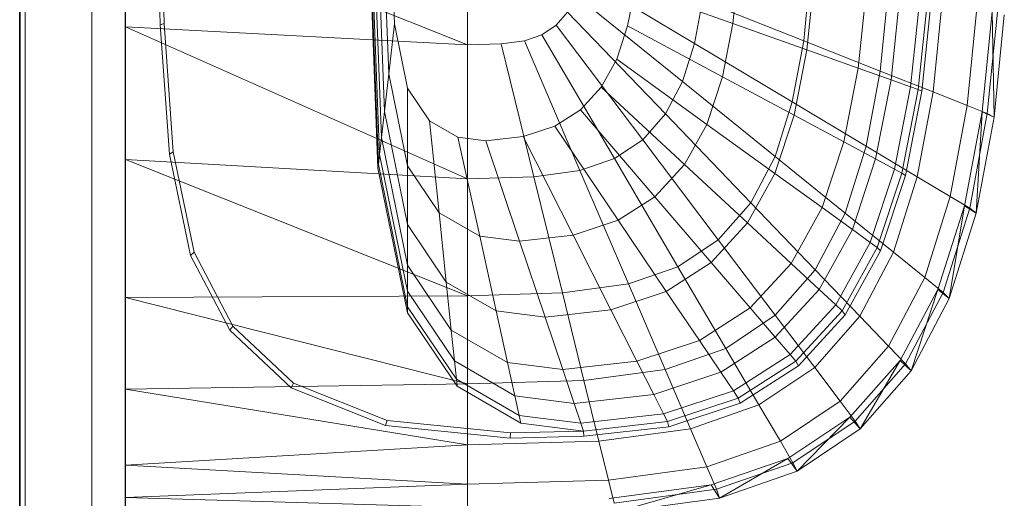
# Model space of a CAD drawing. Header units: metres. Extents: x 391.1 to 427.5, y 12.7 to 28.4.
# Tile 27 of 51: x 404.437 to 404.732, y 26.363 to 26.507. Entities that reach past the tile are written whole.
import ezdxf

# ---------------------------------------------------------------- set-up
doc = ezdxf.new("R2010")
doc.units = ezdxf.units.M
doc.layers.add('01_SUELOS', color=7, linetype='Continuous', lineweight=25, true_color=0x007f00)
for name, color, linetype, lineweight in [('02_MOBILIARIO', 7, 'Continuous', 18), ('A-DETL-____-MBND', 7, 'Continuous', 18), ('A-GENM-____-OTLN', 7, 'Continuous', 18), ('A-WALL-____-MCUT', 7, 'Continuous', 25), ('A-WALL-____-OTLN', 7, 'Continuous', 25)]:
    doc.layers.add(name, color=color, linetype=linetype, lineweight=lineweight)

# ---------------------------------------------------------------- blocks, each defined once
blk = doc.blocks.new('Family - Rentamans P1-154566-04_CLI_AIRE_P1')
at = {"layer": 'A-DETL-____-MBND', "color": 253, "true_color": 0xaaaaaa}
for p, q in [((0, 0.36146), (0, 0.00406)), ((0, 0.18276), (0, 0.14702)), ((0, 0.18276), (0.10273, 0.14157)), ((0.01046, 0.14766), (0.00965, 0.18276)), ((0.01159, 0.14801), (0.01079, 0.18276)), ((0.07584, 0.10456), (0.07287, 0.18276)), ((0.07598, 0.10571), (0.07304, 0.18276)), ((0.07689, 0.11374), (0.07426, 0.18276)), ((0.07778, 0.12158), (0.07545, 0.18276)), ((0.07907, 0.13292), (0.07717, 0.18276)), ((0.08078, 0.14793), (0.07945, 0.18276)), ((0.10273, 0.18276), (0.10273, 0.14157)), ((0.07631, 0.10869), (0.074, 0.1695)), ((0.18425, 0.16511), (0.18245, 0.148)), ((0.17092, 0.14201), (0.13724, 0.16214)), ((0.2057, 0.16248), (0.20373, 0.14283)), ((0.20689, 0.1611), (0.20468, 0.14009)), ((0.15302, 0.15847), (0.15084, 0.14729)), ((0.18245, 0.148), (0.15302, 0.15847)), ((0.22254, 0.15832), (0.22004, 0.13463)), ((0.2267, 0.13374), (0.22913, 0.15787)), ((0.16731, 0.13056), (0.13541, 0.15634)), ((0.1733, 0.15486), (0.17092, 0.14201)), ((0.20373, 0.14283), (0.1733, 0.15486)), ((0.23263, 0.15653), (0.22995, 0.13111)), ((0.23859, 0.15548), (0.2358, 0.12902)), ((0.24088, 0.15507), (0.23806, 0.12822)), ((0.24205, 0.15479), (0.23919, 0.12768)), ((0.24258, 0.12746), (0.24532, 0.15469)), ((0.13282, 0.15143), (0.12937, 0.14751)), ((0.16218, 0.12086), (0.13282, 0.15143)), ((0.25282, 0.12342), (0.25575, 0.15263)), ((0.2573, 0.1215), (0.26035, 0.15166)), ((0.25887, 0.12102), (0.26192, 0.15141)), ((0.26089, 0.11987), (0.26035, 0.15166)), ((0.01159, 0.14801), (0.01046, 0.14766)), ((0.01437, 0.10952), (0.01159, 0.14801)), ((0.08078, 0.14793), (0.07907, 0.13292)), ((0.08473, 0.12861), (0.08078, 0.14793)), ((0.18245, 0.148), (0.17934, 0.13201)), ((0.20468, 0.14009), (0.18245, 0.148)), ((0.26089, 0.11987), (0.26398, 0.15065)), ((0, 0.14702), (0, 0.10722)), ((0.10273, 0.14157), (0, 0.14702)), ((0, 0.14702), (0.10273, 0.10137)), ((0.01327, 0.10879), (0.01046, 0.14766)), ((0.12937, 0.14751), (0.12509, 0.14464)), ((0.15537, 0.1131), (0.12937, 0.14751)), ((0.15084, 0.14729), (0.14756, 0.13732)), ((0.17934, 0.13201), (0.15084, 0.14729)), ((0.11983, 0.14281), (0.11281, 0.14187)), ((0.12509, 0.14464), (0.11983, 0.14281)), ((0.11983, 0.14281), (0.13653, 0.10383)), ((0.14692, 0.10743), (0.12509, 0.14464)), ((0.17092, 0.14201), (0.16731, 0.13056)), ((0.20031, 0.12445), (0.17092, 0.14201)), ((0.20373, 0.14283), (0.20031, 0.12445)), ((0.2267, 0.13374), (0.20373, 0.14283)), ((0.10273, 0.14157), (0.11281, 0.14187)), ((0.10273, 0.14157), (0.10273, 0.10137)), ((0.11281, 0.14187), (0.12264, 0.10196)), ((0.20468, 0.14009), (0.20086, 0.12046)), ((0.22004, 0.13463), (0.20468, 0.14009)), ((0.14756, 0.13732), (0.14288, 0.12888)), ((0.17464, 0.11773), (0.14756, 0.13732)), ((0.22004, 0.13463), (0.21574, 0.11248)), ((0.22995, 0.13111), (0.22004, 0.13463)), ((0.22251, 0.11118), (0.2267, 0.13374)), ((0.24258, 0.12746), (0.2267, 0.13374)), ((0.07907, 0.13292), (0.07778, 0.12158)), ((0.08473, 0.10527), (0.07907, 0.13292)), ((0.16731, 0.13056), (0.16218, 0.12086)), ((0.19515, 0.10805), (0.16731, 0.13056)), ((0.17934, 0.13201), (0.17464, 0.11773)), ((0.20086, 0.12046), (0.17934, 0.13201)), ((0.22995, 0.13111), (0.22533, 0.10733)), ((0.22995, 0.13111), (0.2358, 0.12902)), ((0.09137, 0.11877), (0.08473, 0.12861)), ((0.08473, 0.12861), (0.08473, 0.10527)), ((0.14288, 0.12888), (0.13667, 0.12213)), ((0.16795, 0.10565), (0.14288, 0.12888)), ((0.2358, 0.12902), (0.23099, 0.1043)), ((0.23806, 0.12822), (0.23317, 0.10312)), ((0.23919, 0.12768), (0.23426, 0.10233)), ((0.2358, 0.12902), (0.23806, 0.12822)), ((0.23785, 0.10202), (0.24258, 0.12746)), ((0.23806, 0.12822), (0.23919, 0.12768)), ((0.25282, 0.12342), (0.24258, 0.12746)), ((0.20031, 0.12445), (0.19515, 0.10805)), ((0.22251, 0.11118), (0.20031, 0.12445)), ((0.07778, 0.12158), (0.07689, 0.11374)), ((0.08473, 0.08764), (0.07778, 0.12158)), ((0.13667, 0.12213), (0.12897, 0.11719)), ((0.13667, 0.12213), (0.15906, 0.09599)), ((0.24775, 0.09611), (0.25282, 0.12342)), ((0.25202, 0.0933), (0.2573, 0.1215)), ((0.25887, 0.12102), (0.25282, 0.12342)), ((0.25554, 0.09109), (0.2573, 0.1215)), ((0.2573, 0.1215), (0.26089, 0.11987)), ((0.09989, 0.11385), (0.09137, 0.11877)), ((0.09137, 0.11877), (0.09423, 0.09119)), ((0.16218, 0.12086), (0.15537, 0.1131)), ((0.18781, 0.09417), (0.16218, 0.12086)), ((0.20086, 0.12046), (0.19509, 0.10294)), ((0.21574, 0.11248), (0.20086, 0.12046)), ((0.25359, 0.09261), (0.25887, 0.12102)), ((0.25554, 0.09109), (0.26089, 0.11987)), ((0.26089, 0.11987), (0.25887, 0.12102)), ((0.12897, 0.11719), (0.1195, 0.11406)), ((0.12897, 0.11719), (0.14804, 0.08893)), ((0.17464, 0.11773), (0.16795, 0.10565)), ((0.19509, 0.10294), (0.17464, 0.11773)), ((0.07689, 0.11374), (0.07631, 0.10869)), ((0.08473, 0.07545), (0.07689, 0.11374)), ((0.10826, 0.11279), (0.09989, 0.11385)), ((0.09989, 0.11385), (0.10642, 0.08414)), ((0.1195, 0.11406), (0.10826, 0.11279)), ((0.10826, 0.11279), (0.1184, 0.08263)), ((0.1195, 0.11406), (0.13449, 0.08444)), ((0.15536, 0.1131), (0.14692, 0.10743)), ((0.17806, 0.08308), (0.15536, 0.1131)), ((0.21574, 0.11248), (0.20923, 0.09272)), ((0.22533, 0.10733), (0.21574, 0.11248)), ((0.01437, 0.10952), (0.01327, 0.10879)), ((0.02062, 0.07939), (0.01437, 0.10952)), ((0.21618, 0.09106), (0.22251, 0.11118)), ((0.23785, 0.10202), (0.22251, 0.11118)), ((0, 0.10722), (0, 0.06579)), ((0.10273, 0.10137), (0, 0.10722)), ((0, 0.10722), (0.10273, 0.06628)), ((0.01958, 0.07835), (0.01327, 0.10879)), ((0.07631, 0.10869), (0.07598, 0.1057)), ((0.08473, 0.0676), (0.07631, 0.10869)), ((0.14692, 0.10743), (0.13653, 0.10383)), ((0.14692, 0.10743), (0.16597, 0.07496)), ((0.19515, 0.10805), (0.18781, 0.09417)), ((0.21618, 0.09106), (0.19515, 0.10805)), ((0.22533, 0.10733), (0.21834, 0.08613)), ((0.23099, 0.1043), (0.22533, 0.10733)), ((0.07598, 0.10571), (0.07584, 0.10456)), ((0.08473, 0.06117), (0.07584, 0.10456)), ((0.08473, 0.06296), (0.07598, 0.1057)), ((0.09423, 0.09119), (0.08473, 0.10527)), ((0.08473, 0.10527), (0.08473, 0.08764)), ((0.13653, 0.10383), (0.12264, 0.10196)), ((0.13653, 0.10383), (0.1511, 0.06981)), ((0.16795, 0.10565), (0.15906, 0.09599)), ((0.18688, 0.08811), (0.16795, 0.10565)), ((0.23099, 0.1043), (0.22372, 0.08223)), ((0.23099, 0.10429), (0.23317, 0.10312)), ((0.12264, 0.10196), (0.10273, 0.10137)), ((0.10273, 0.10137), (0.10273, 0.06628)), ((0.12264, 0.10196), (0.13123, 0.06713)), ((0.19509, 0.10294), (0.18688, 0.08811)), ((0.20923, 0.09272), (0.19509, 0.10294)), ((0.23317, 0.10312), (0.2258, 0.08073)), ((0.23426, 0.10233), (0.22681, 0.07971)), ((0.23071, 0.07931), (0.23785, 0.10202)), ((0.23317, 0.10312), (0.23426, 0.10233)), ((0.24775, 0.09611), (0.23785, 0.10202)), ((0.15906, 0.09599), (0.14804, 0.08893)), ((0.15906, 0.09599), (0.17596, 0.07625)), ((0.24008, 0.07174), (0.24775, 0.09611)), ((0.25359, 0.09261), (0.24775, 0.09611)), ((0.18781, 0.09417), (0.17806, 0.08308)), ((0.20717, 0.07402), (0.18781, 0.09417)), ((0.20923, 0.09272), (0.19996, 0.07599)), ((0.21834, 0.08613), (0.20923, 0.09272)), ((0.24405, 0.06815), (0.25202, 0.0933)), ((0.24562, 0.06727), (0.25359, 0.09261)), ((0.24746, 0.06542), (0.25202, 0.0933)), ((0.25202, 0.0933), (0.25554, 0.09109)), ((0.25554, 0.09109), (0.25359, 0.09261)), ((0.10642, 0.08414), (0.09423, 0.09119)), ((0.09423, 0.09119), (0.09638, 0.07036)), ((0.14804, 0.08893), (0.13449, 0.08444)), ((0.14804, 0.08893), (0.16244, 0.06758)), ((0.20717, 0.07402), (0.21618, 0.09106)), ((0.23071, 0.07931), (0.21618, 0.09106)), ((0.24746, 0.06542), (0.25554, 0.09109)), ((0.09638, 0.07036), (0.08473, 0.08764)), ((0.08473, 0.08764), (0.08473, 0.07545)), ((0.18688, 0.08811), (0.17596, 0.07625)), ((0.19996, 0.07599), (0.18688, 0.08811)), ((0.21834, 0.08613), (0.20839, 0.06817)), ((0.22372, 0.08223), (0.21834, 0.08613)), ((0.1184, 0.08263), (0.10642, 0.08414)), ((0.10642, 0.08414), (0.11135, 0.0617)), ((0.13449, 0.08444), (0.1184, 0.08263)), ((0.13449, 0.08444), (0.14581, 0.06207)), ((0.17806, 0.08308), (0.16597, 0.07496)), ((0.19519, 0.0604), (0.17806, 0.08308)), ((0.1184, 0.08263), (0.12606, 0.05985)), ((0.22372, 0.08223), (0.21338, 0.06355)), ((0.2258, 0.08073), (0.2153, 0.06177)), ((0.2258, 0.08073), (0.22372, 0.08223)), ((0.2258, 0.08073), (0.22681, 0.07971)), ((0.02062, 0.07939), (0.01958, 0.07835)), ((0.03136, 0.05592), (0.01958, 0.07835)), ((0.03228, 0.05718), (0.02062, 0.07939)), ((0.22681, 0.07971), (0.21621, 0.06056)), ((0.22054, 0.06009), (0.23071, 0.07931)), ((0.24008, 0.07174), (0.23071, 0.07931)), ((0.09788, 0.05596), (0.08473, 0.07545)), ((0.08473, 0.07545), (0.08473, 0.0676)), ((0.16597, 0.07496), (0.1511, 0.06981)), ((0.17596, 0.07625), (0.16244, 0.06758)), ((0.16597, 0.07496), (0.18036, 0.05043)), ((0.17596, 0.07625), (0.18765, 0.06261)), ((0.19996, 0.07599), (0.18765, 0.06261)), ((0.19519, 0.0604), (0.20717, 0.07402)), ((0.20839, 0.06817), (0.19996, 0.07599)), ((0.22054, 0.06009), (0.20717, 0.07402)), ((0.22917, 0.05111), (0.24008, 0.07174)), ((0.24562, 0.06727), (0.24008, 0.07174)), ((0.11135, 0.0617), (0.09638, 0.07036)), ((0.09638, 0.07036), (0.09788, 0.05596)), ((0.1511, 0.06981), (0.13123, 0.06713)), ((0.1511, 0.06981), (0.1621, 0.04411)), ((0.20839, 0.06817), (0.19518, 0.05382)), ((0.21338, 0.06355), (0.20839, 0.06817)), ((0.2327, 0.04685), (0.24405, 0.06815)), ((0.23596, 0.04368), (0.24405, 0.06815)), ((0.24405, 0.06815), (0.24746, 0.06542)), ((0.10273, 0.06628), (0, 0.06579)), ((0, 0.06579), (0, 0.03818)), ((0, 0.06579), (0.10273, 0.03978)), ((0.08473, 0.06296), (0.08473, 0.0676)), ((0.09884, 0.04668), (0.08473, 0.0676)), ((0.13123, 0.06713), (0.10273, 0.06628)), ((0.10273, 0.06628), (0.10273, 0.03978)), ((0.13123, 0.06713), (0.13772, 0.04082)), ((0.16244, 0.06758), (0.14581, 0.06207)), ((0.16244, 0.06758), (0.17239, 0.05283)), ((0.23426, 0.04581), (0.24562, 0.06727)), ((0.23596, 0.04368), (0.24746, 0.06542)), ((0.24562, 0.06727), (0.24746, 0.06542)), ((0.08473, 0.06117), (0.08473, 0.06296)), ((0.09941, 0.0412), (0.08473, 0.06296)), ((0.18765, 0.06261), (0.17239, 0.05283)), ((0.18765, 0.06261), (0.19518, 0.05382)), ((0.21338, 0.06355), (0.19963, 0.04862)), ((0.2153, 0.06177), (0.21338, 0.06355)), ((0.09963, 0.03908), (0.08473, 0.06117)), ((0.12606, 0.05985), (0.11135, 0.0617)), ((0.11135, 0.0617), (0.11476, 0.0462)), ((0.14581, 0.06207), (0.12606, 0.05985)), ((0.12606, 0.05985), (0.13135, 0.04411)), ((0.14581, 0.06207), (0.15363, 0.04662)), ((0.18036, 0.05043), (0.19519, 0.0604)), ((0.20704, 0.04473), (0.19519, 0.0604)), ((0.2153, 0.06177), (0.20135, 0.04662)), ((0.21621, 0.06056), (0.20212, 0.04526)), ((0.20704, 0.04473), (0.22054, 0.06009)), ((0.21621, 0.06056), (0.2153, 0.06177)), ((0.22917, 0.05111), (0.22054, 0.06009)), ((0.03228, 0.05718), (0.03136, 0.05592)), ((0.05051, 0.04004), (0.03228, 0.05718)), ((0.04977, 0.03861), (0.03136, 0.05592)), ((0.11476, 0.0462), (0.09788, 0.05596)), ((0.09788, 0.05596), (0.09884, 0.04668)), ((0.19518, 0.05382), (0.17881, 0.04332)), ((0.19518, 0.05382), (0.19963, 0.04862)), ((0.17239, 0.05283), (0.15363, 0.04662)), ((0.18036, 0.05043), (0.1621, 0.04411)), ((0.17239, 0.05283), (0.17881, 0.04332)), ((0.18036, 0.05043), (0.1903, 0.03348)), ((0.21467, 0.03462), (0.22917, 0.05111)), ((0.22917, 0.05111), (0.23426, 0.04581)), ((0.19963, 0.04862), (0.1826, 0.0377)), ((0.19963, 0.04862), (0.20135, 0.04662)), ((0.11696, 0.0362), (0.09884, 0.04668)), ((0.09884, 0.04668), (0.09941, 0.0412)), ((0.13135, 0.04411), (0.11476, 0.0462)), ((0.11476, 0.0462), (0.11696, 0.0362)), ((0.15363, 0.04662), (0.13135, 0.04411)), ((0.15363, 0.04662), (0.15867, 0.03665)), ((0.20135, 0.04662), (0.18406, 0.03553)), ((0.20212, 0.04526), (0.18466, 0.03406)), ((0.1903, 0.03348), (0.20704, 0.04473)), ((0.20135, 0.04662), (0.20212, 0.04526)), ((0.20704, 0.04473), (0.21467, 0.03462)), ((0.21762, 0.02983), (0.2327, 0.04685)), ((0.21918, 0.02865), (0.23426, 0.04581)), ((0.22069, 0.0263), (0.2327, 0.04685)), ((0.2327, 0.04685), (0.23596, 0.04368)), ((0.23426, 0.04581), (0.23596, 0.04368)), ((0.13135, 0.04411), (0.13476, 0.03396)), ((0.1621, 0.04411), (0.13772, 0.04082)), ((0.17881, 0.04332), (0.15867, 0.03665)), ((0.1621, 0.04411), (0.16971, 0.02635)), ((0.17881, 0.04332), (0.1826, 0.0377)), ((0.22069, 0.0263), (0.23596, 0.04368)), ((0.10273, 0.03978), (0, 0.03818)), ((0.05051, 0.04004), (0.04977, 0.03861)), ((0.07816, 0.02729), (0.04977, 0.03861)), ((0.07861, 0.02883), (0.05051, 0.04004)), ((0.11825, 0.0303), (0.09941, 0.0412)), ((0.09941, 0.0412), (0.09963, 0.03908)), ((0.11875, 0.02802), (0.09963, 0.03908)), ((0.13772, 0.04082), (0.10273, 0.03978)), ((0.10273, 0.03978), (0.10273, 0.02147)), ((0.13772, 0.04082), (0.1422, 0.02264)), ((0, 0.03818), (0, 0.01543)), ((0, 0.03818), (0.10273, 0.02147)), ((0.13476, 0.03396), (0.11696, 0.0362)), ((0.11696, 0.0362), (0.11825, 0.0303)), ((0.15867, 0.03665), (0.13476, 0.03396)), ((0.15867, 0.03665), (0.16165, 0.03076)), ((0.1826, 0.0377), (0.16165, 0.03076)), ((0.18406, 0.03553), (0.1628, 0.0285)), ((0.1826, 0.0377), (0.18406, 0.03553)), ((0.18406, 0.03553), (0.18466, 0.03406)), ((0.13476, 0.03396), (0.13678, 0.02796)), ((0.18466, 0.03406), (0.16318, 0.02695)), ((0.16971, 0.02635), (0.1903, 0.03348)), ((0.1903, 0.03348), (0.19671, 0.02256)), ((0.19671, 0.02256), (0.21467, 0.03462)), ((0.21467, 0.03462), (0.21918, 0.02865)), ((0.13678, 0.02796), (0.11825, 0.0303)), ((0.11825, 0.0303), (0.11875, 0.02802)), ((0.16165, 0.03076), (0.13678, 0.02796)), ((0.16165, 0.03076), (0.1628, 0.0285)), ((0.19894, 0.01737), (0.21762, 0.02983)), ((0.20176, 0.01359), (0.21762, 0.02983)), ((0.21762, 0.02983), (0.22069, 0.0263)), ((0.07861, 0.02883), (0.07816, 0.02729)), ((0.11557, 0.02353), (0.07816, 0.02729)), ((0.11566, 0.02511), (0.07861, 0.02883)), ((0.13755, 0.02565), (0.11875, 0.02802)), ((0.13678, 0.02796), (0.13755, 0.02565)), ((0.1628, 0.0285), (0.13755, 0.02565)), ((0.16318, 0.02695), (0.13769, 0.02408)), ((0.1628, 0.0285), (0.16318, 0.02695)), ((0.2005, 0.0161), (0.21918, 0.02865)), ((0.21918, 0.02865), (0.22069, 0.0263)), ((0.11566, 0.02511), (0.11557, 0.02353)), ((0.13769, 0.02408), (0.11557, 0.02353)), ((0.13755, 0.02565), (0.11566, 0.02511)), ((0.13755, 0.02565), (0.13769, 0.02408)), ((0.16971, 0.02635), (0.1422, 0.02264)), ((0.16971, 0.02635), (0.17461, 0.0149)), ((0.20176, 0.01359), (0.22069, 0.0263)), ((0.10273, 0.02147), (0, 0.01543)), ((0.1422, 0.02264), (0.10273, 0.02147)), ((0.10273, 0.02147), (0.10273, 0.00966)), ((0.1422, 0.02264), (0.14508, 0.01092)), ((0.17461, 0.0149), (0.19671, 0.02256)), ((0.19671, 0.02256), (0.2005, 0.0161)), ((0, 0.01543), (0, 0.00569)), ((0, 0.01543), (0.10273, 0.00966)), ((0.14508, 0.01092), (0.17461, 0.0149)), ((0.17461, 0.0149), (0.17751, 0.00814)), ((0.17596, 0.00947), (0.19894, 0.01737)), ((0.17751, 0.00814), (0.2005, 0.0161)), ((0.17848, 0.00552), (0.19894, 0.01737)), ((0.19894, 0.01737), (0.20176, 0.01359)), ((0.2005, 0.0161), (0.20176, 0.01359)), ((0.17848, 0.00552), (0.20176, 0.01359)), ((0.10273, 0.00966), (0, 0.00569)), ((0.14508, 0.01092), (0.10273, 0.00966)), ((0.10273, 0.00966), (0.10273, 0.00269)), ((0.14508, 0.01092), (0.14679, 0.004)), ((0.14525, 0.00536), (0.17596, 0.00947)), ((0.14736, 0.00133), (0.17596, 0.00947)), ((0.17596, 0.00947), (0.17848, 0.00552)), ((0.14679, 0.004), (0.17751, 0.00814)), ((0.17751, 0.00814), (0.17848, 0.00552)), ((0, 0.00569), (0, 0.00244)), ((0, 0.00569), (0.10273, 0.00269)), ((0.14736, 0.00133), (0.17848, 0.00552))]:
    blk.add_line(p, q, dxfattribs=at)
blk = doc.blocks.new('Family - LONDR55-XX_ZZ-ARQ-CAA-M3D-Londres55-154669-04_CLI_AIRE_P1')
at = {"layer": 'A-GENM-____-OTLN', "color": 253, "true_color": 0xaaaaaa}
for p, q in [((0.6, 0.03), (0, 0.03)), ((0.6, 0.03), (0, 0.03)), ((0, 0.01), (0.6, 0.01)), ((0, 0.01), (0.6, 0.01)), ((0.6, 0.01), (0, 0.01)), ((0, 0.01), (0.6, 0.01)), ((0, 0), (0.6, 0)), ((0.6, 0), (0, 0))]:
    blk.add_line(p, q, dxfattribs=at)
blk = doc.blocks.new('Family - Mirall P1-154670-04_CLI_AIRE_P1')
blk.add_blockref('Family - LONDR55-XX_ZZ-ARQ-CAA-M3D-Londres55-154669-04_CLI_AIRE_P1', (0, 0))
blk = doc.blocks.new('Family - Envans P1-154705-04_CLI_AIRE_P1')
at = {"layer": 'A-WALL-____-MCUT', "color": 253, "true_color": 0xaaaaaa}
blk.add_line((0, 0), (4.55879, 0), dxfattribs=at)
at = {"layer": 'A-WALL-____-OTLN', "color": 253, "true_color": 0xaaaaaa}
blk.add_line((0, 0), (4.55879, 0), dxfattribs=at)
at = {"layer": 'A-WALL-____-OTLN', "color": 253, "lineweight": 18, "true_color": 0xaaaaaa}
blk.add_line((0, 0), (4.55879, 0), dxfattribs=at)
blk = doc.blocks.new('Family - LONDR55-XX_ZZ-ARQ-CAA-M3D-Londres55-154745-04_CLI_AIRE_P1')
at = {"layer": '01_SUELOS', "color": 9, "true_color": 0xaad4aa}
for p, q in [((0, 2.1), (0, 0)), ((0, 0), (0, 2.1))]:
    blk.add_line(p, q, dxfattribs=at)
blk = doc.blocks.new('LONDR55-XX_ZZ-ARQ-CAA-M3D-Londres55_ifc-1-04_CLI_AIRE_P1')
at = {"layer": '01_SUELOS', "color": 253, "lineweight": 18, "true_color": 0xaaaaaa}
blk.add_blockref('Family - LONDR55-XX_ZZ-ARQ-CAA-M3D-Londres55-154745-04_CLI_AIRE_P1', (404.43662, 25.92946), dxfattribs=at)
at = {"layer": '02_MOBILIARIO', "color": 253, "lineweight": 18, "true_color": 0xaaaaaa}
blk.add_blockref('Family - Rentamans P1-154566-04_CLI_AIRE_P1', (404.46838, 26.35771), dxfattribs=at)
at = {"layer": 'A-GENM-____-OTLN', "color": 253, "lineweight": 18, "true_color": 0xaaaaaa, "rotation": 90}
blk.add_blockref('Family - Mirall P1-154670-04_CLI_AIRE_P1', (404.46831, 26.22386), dxfattribs=at)
at = {"layer": 'A-WALL-____-OTLN', "color": 253, "lineweight": 18, "true_color": 0xaaaaaa, "rotation": 90}
blk.add_blockref('Family - Envans P1-154705-04_CLI_AIRE_P1', (404.43662, 23.51946), dxfattribs=at)

msp = doc.modelspace()

# ---------------------------------------------------------------- block references
at = {"lineweight": 5}
msp.add_blockref('LONDR55-XX_ZZ-ARQ-CAA-M3D-Londres55_ifc-1-04_CLI_AIRE_P1', (0, 0), dxfattribs=at)

doc.saveas('drawing.dxf')
